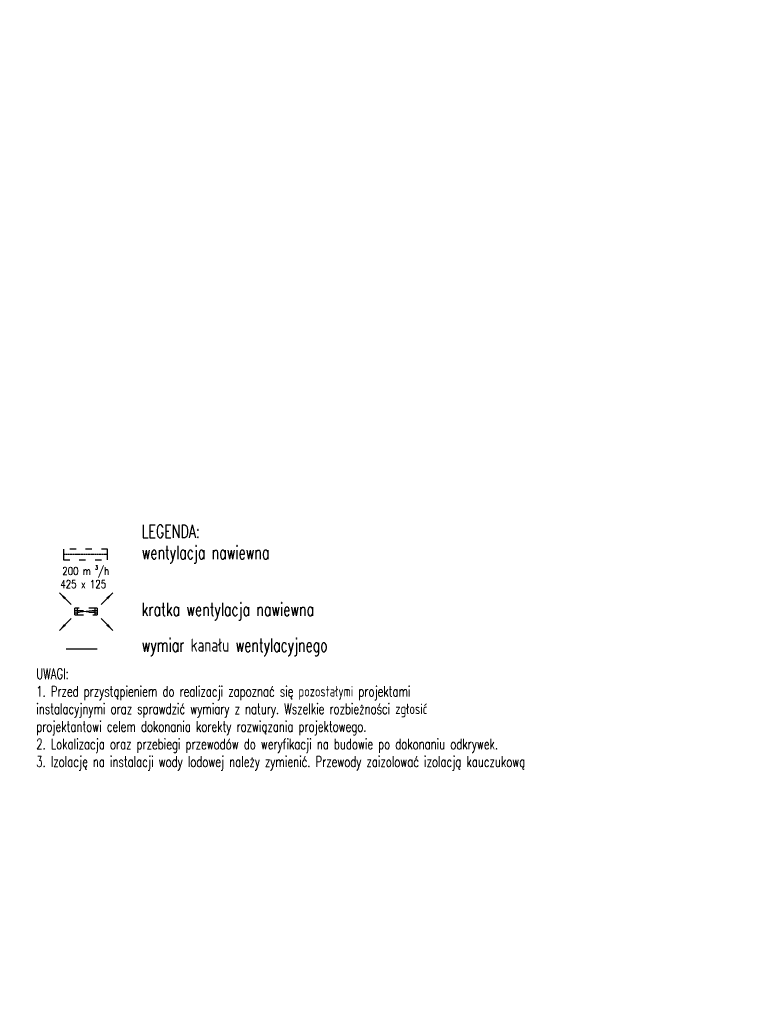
# Model space of a CAD drawing. Header units: centimetres. Extents: x -23924 to 38343, y -27758 to 22869.
# Tile 78 of 256: x 1676 to 3074, y -25140 to -23272. Entities that reach past the tile are written whole.
import ezdxf
from ezdxf.enums import TextEntityAlignment as Align

# ---------------------------------------------------------------- set-up
doc = ezdxf.new("R2010")
doc.units = ezdxf.units.CM
doc.linetypes.add('ACAD_ISO03W100', pattern=[30, 12, -18])
doc.linetypes.add('DASHDOT', pattern=[1, 0.5, -0.25, 0, -0.25])
doc.layers.add('FLUID-N1', color=5, linetype='Continuous', lineweight=30)
doc.layers.add('IS-co-opis', color=7, linetype='Continuous', lineweight=20)
for name, color, linetype in [('FLUID-N1-100-DIM', 7, 'Continuous'), ('FLUID-N1-150-ARRGR', 7, 'Continuous'), ('FLUID-N1-SYM', 7, 'Continuous')]:
    doc.layers.add(name, color=color, linetype=linetype)
doc.styles.add('FDBES', font='simplex.shx', dxfattribs={"width": 0.8})
doc.styles.add('IS', font='simplex.shx', dxfattribs={"width": 0.7})
doc.dimstyles.new('FDBES', dxfattribs={"dimscale": 50, "dimtxt": 4, "dimasz": 2.5, "dimexe": 0.8, "dimexo": 2, "dimgap": 1, "dimtad": 1, "dimdsep": 46, "dimtxsty": 'FDBES', "dimcen": 2.5, "dimclrd": 4, "dimclre": 5, "dimadec": 0, "dimazin": 0, "dimtfac": 1, "dimtmove": 0, "dimatfit": 3, "dimfxl": 1, "dimarcsym": 0})

msp = doc.modelspace()

# ---------------------------------------------------------------- linework, layer by layer
at = {"layer": 'FLUID-N1', "linetype": 'Continuous', "extrusion": (-1.22465e-16, 0, -1)}
for p, q in [((1759.08, -24276.93, -30), (1759.08, -24286.93, -30)), ((1843.08, -24286.93, -30), (1843.08, -24276.93, -30)), ((1759.08, -24286.93, -30), (1759.08, -24296.93, -30)), ((1843.08, -24296.93, -30), (1843.08, -24286.93, -30))]:
    msp.add_line(p, q, dxfattribs=at)
at = {"layer": 'FLUID-N1', "linetype": 'ACAD_ISO03W100', "extrusion": (-1.22465e-16, 0, -1)}
for p, q in [((1843.08, -24276.93, -30), (1759.08, -24276.93, -30)), ((1759.08, -24296.93, -30), (1843.08, -24296.93, -30))]:
    msp.add_line(p, q, dxfattribs=at)
at = {"layer": 'FLUID-N1', "linetype": 'ACAD_ISO03W100', "extrusion": (-1.83697e-16, -1.22465e-16, -1)}
for p, q in [((1785.2, -24388.95, -40), (1780.95, -24388.95, -40)), ((1780.95, -24393.11, -40), (1780.95, -24388.95, -40)), ((1780.95, -24393.11, -40), (1785.2, -24393.11, -40)), ((1780.95, -24397.28, -40), (1780.95, -24393.11, -40)), ((1785.2, -24388.95, -40), (1785.2, -24393.11, -40)), ((1819.2, -24388.95, -40), (1785.2, -24388.95, -40)), ((1785.2, -24393.11, -40), (1785.2, -24393.2, -40)), ((1785.2, -24393.2, -40), (1785.2, -24397.2, -40)), ((1785.2, -24393.2, -40), (1819.2, -24393.2, -40)), ((1823.45, -24388.95, -40), (1819.2, -24388.95, -40)), ((1819.2, -24393.11, -40), (1819.2, -24388.95, -40)), ((1819.2, -24393.11, -40), (1823.45, -24393.11, -40)), ((1819.2, -24393.2, -40), (1819.2, -24393.11, -40)), ((1819.2, -24397.2, -40), (1819.2, -24393.2, -40)), ((1823.45, -24388.95, -40), (1823.45, -24393.11, -40)), ((1823.45, -24393.11, -40), (1823.45, -24397.28, -40)), ((1780.95, -24397.28, -40), (1785.2, -24397.28, -40)), ((1780.95, -24401.45, -40), (1780.95, -24397.28, -40)), ((1780.95, -24401.45, -40), (1785.2, -24401.45, -40)), ((1785.2, -24397.2, -40), (1785.2, -24397.28, -40)), ((1819.2, -24397.2, -40), (1785.2, -24397.2, -40)), ((1785.2, -24397.28, -40), (1785.2, -24401.45, -40)), ((1785.2, -24401.45, -40), (1819.2, -24401.45, -40)), ((1819.2, -24397.28, -40), (1819.2, -24397.2, -40)), ((1819.2, -24397.28, -40), (1823.45, -24397.28, -40)), ((1819.2, -24401.45, -40), (1819.2, -24397.28, -40)), ((1819.2, -24401.45, -40), (1823.45, -24401.45, -40)), ((1823.45, -24397.28, -40), (1823.45, -24401.45, -40))]:
    msp.add_line(p, q, dxfattribs=at)
at = {"layer": 'FLUID-N1', "linetype": 'Continuous', "lineweight": -3, "extrusion": (-1.83697e-16, -1.22465e-16, -1)}
for p, q in [((1785.2, -24393.2, -40), (1819.2, -24397.2, -40)), ((1819.2, -24393.2, -40), (1785.2, -24397.2, -40))]:
    msp.add_line(p, q, dxfattribs=at)
at = {"layer": 'FLUID-N1-100-DIM'}
msp.add_line((1823.28, -24466.58), (1764.28, -24466.58), dxfattribs=at)
at = {"layer": 'FLUID-N1-SYM', "linetype": 'DASHDOT', "lineweight": -3, "extrusion": (-1.22465e-16, 0, -1)}
msp.add_line((1843.08, -24286.93, -30), (1759.08, -24286.93, -30), dxfattribs=at)

# ---------------------------------------------------------------- texts
at = {"layer": 'FLUID-N1-150-ARRGR', "style": 'FDBES', "width": 0.8}
for s, height, p in [('200 m', 15, (1756.95, -24325.62, -42.5)), ('3', 7.5, (1819.23, -24315.27, -42.5)), ('/h', 15, (1824.95, -24325.62, -42.5)), ('425 x 125', 15, (1753.23, -24350.62, -42.5))]:
    msp.add_text(s, height=height, dxfattribs=at).set_placement(p)
at = {"layer": 'IS-co-opis', "style": 'IS', "width": 0.7}
for s, p in [('LEGENDA:', (1907.63, -24243)), ('wentylacja nawiewna', (1907.63, -24283)), ('kratka wentylacja nawiewna', (1907.63, -24390.99)), ('wymiar kanału wentylacyjnego', (1907.63, -24458.76))]:
    msp.add_text(s, height=25, dxfattribs=at).set_placement(p, align=Align.MIDDLE_LEFT)
at = {"layer": 'IS-co-opis', "insert": (1707.63, -24503.11), "char_height": 20, "width": 885.525, "attachment_point": 1, "style": 'IS'}
msp.add_mtext('UWAGI:\\P1. Przed przystąpieniem do realizacji zapoznać się pozostałymi projektami instalacyjnymi oraz sprawdzić wymiary z natury. Wszelkie rozbieżności zgłosić projektantowi celem dokonania korekty rozwiązania projektowego.\\P2. Lokalizacja oraz przebiegi przewodów do weryfikacji na budowie po dokonaniu odkrywek.\\P3. Izolację na instalacji wody lodowej należy zymienić. Przewody zaizolować izolacją kauczukową', dxfattribs=at)

# ---------------------------------------------------------------- leaders
at = {"layer": 'FLUID-N1-150-ARRGR'}
for points in [[(1751.6, -24359.6, -42.5), (1773.87, -24381.87, -42.5)], [(1852.79, -24359.6, -42.5), (1830.52, -24381.87, -42.5)], [(1751.6, -24430.79, -42.5), (1773.87, -24408.52, -42.5)], [(1852.79, -24430.79, -42.5), (1830.52, -24408.52, -42.5)]]:
    msp.add_leader(points, dimstyle='FDBES', override={"dimscale": 6, "dimclrd": 256}, dxfattribs=at)

doc.saveas('drawing.dxf')
